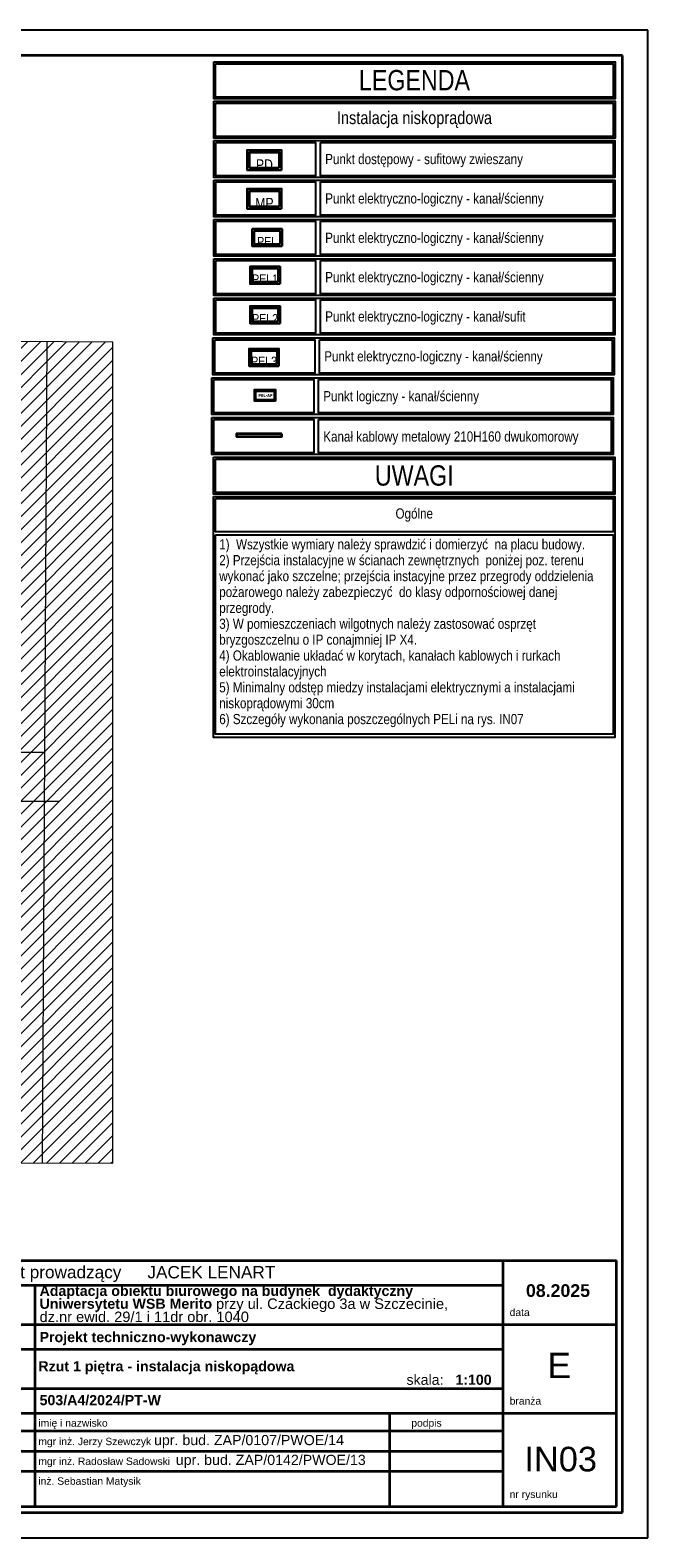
# Model space of a CAD drawing. Header units: millimetres. Extents: x 82175 to 237000, y 24756 to 471700.
# Tile 137 of 256: x 125004 to 137175, y 298692 to 328392. Entities that reach past the tile are written whole.
import ezdxf

# ---------------------------------------------------------------- set-up
doc = ezdxf.new("R2010")
doc.units = ezdxf.units.MM
for name, color, linetype, lineweight in [('!! kanał podpoaraperowy z gniazdami', 6, 'Continuous', 35), ('#EL-IT', 4, 'Continuous', 35), ('arch tabela_Nr_Pióra__100', 7, 'Continuous', 20), ('CP_FRREF', 251, 'Continuous', 35), ('gniazdo', 1, 'Continuous', 30), ('\xa0♦EL - Gniazda', 1, 'Continuous', 35), ('\xa0♦IT - PEL', 8, 'Continuous', 35), ('\xa0♦IT_Opis', 7, 'Continuous', 20)]:
    doc.layers.add(name, color=color, linetype=linetype, lineweight=lineweight)
for name, color, linetype in [('#EL - PELAP', 196, 'Continuous'), ('#EL - Teletechnika', 3, 'Continuous'), ('2D - Ogólne', 8, 'Continuous'), ('arch - tabela2', 7, 'Continuous'), ('CP_LINENORM', 253, 'Continuous'), ('stokrotka opisy', 8, 'Continuous')]:
    doc.layers.add(name, color=color, linetype=linetype)
doc.layers.get('gniazdo').off()
doc.styles.add('GENERATED_STYLE_1', font='ARIALN.TTF')
doc.styles.get("Standard").update_dxf_attribs({"font": 'arial.ttf'})
doc.styles.add('STYL_AUTOMATYCZNY_1', font='arial.ttf')
doc.styles.add('STYL_AUTOMATYCZNY_2', font='arial.ttf')

# ---------------------------------------------------------------- blocks, each defined once
blk = doc.blocks.new('pd')
at = {"layer": '#EL - Teletechnika', "color": 1, "lineweight": 30}
blk.add_lwpolyline([(340, 0), (-340, 0), (-340, 394), (340, 394)], close=True, dxfattribs=at)
at = {"layer": '#EL - Teletechnika', "color": 7, "lineweight": 30}
blk.add_lwpolyline([(294, 46), (-294, 46), (-294, 349), (294, 349)], close=True, dxfattribs=at)
at = {"layer": '#EL - Teletechnika', "color": 1, "insert": (0, 108), "char_height": 24.05, "attachment_point": 5, "line_spacing_factor": 0.4}
blk.add_mtext('\\fArial Narrow|b0|i0;{\\H8.7679950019x;\\A1;PD}\\A1;\\fTahoma|b1|i0|c238;\\P', dxfattribs=at)
blk = doc.blocks.new('MP')
at = {"layer": '#EL - Teletechnika', "color": 1, "lineweight": 30}
blk.add_lwpolyline([(229988, 3580), (229400, 3580), (229400, 3921), (229988, 3921)], close=True, dxfattribs=at)
at = {"layer": '#EL - Teletechnika', "color": 7, "lineweight": 30}
blk.add_lwpolyline([(229949, 3619), (229439, 3619), (229439, 3882), (229949, 3882)], close=True, dxfattribs=at)
at = {"layer": '#EL - Teletechnika', "color": 1, "insert": (229694, 3674), "char_height": 20.79, "attachment_point": 5, "line_spacing_factor": 0.4}
blk.add_mtext('\\fArial Narrow|b0|i0;{\\H8.7679950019x;\\A1;MP}\\A1;\\fTahoma|b1|i0|c238;\\P', dxfattribs=at)
blk = doc.blocks.new('PEL2')
at = {"layer": '#EL - Teletechnika', "color": 1, "lineweight": 30}
blk.add_lwpolyline([(-17799.592, 399.8), (-17800.18, 399.8), (-17800.18, 400.141), (-17799.592, 400.141)], close=True, dxfattribs=at)
at = {"layer": '#EL - Teletechnika', "color": 7, "lineweight": 30}
blk.add_lwpolyline([(-17799.631, 399.839), (-17800.141, 399.839), (-17800.141, 400.102), (-17799.631, 400.102)], close=True, dxfattribs=at)
at = {"layer": '#EL - Teletechnika', "color": 1, "insert": (-17799.886, 399.894), "char_height": 0.02079, "attachment_point": 5, "line_spacing_factor": 0.4}
blk.add_mtext('\\fArial Narrow|b0|i0;{\\H8.7679950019x;\\A1;PEL}\\A1;\\fTahoma|b1|i0|c238;\\P', dxfattribs=at)
blk = doc.blocks.new('sdf')
at = {"layer": '#EL - Teletechnika', "color": 1, "lineweight": 30}
blk.add_lwpolyline([(294, 0), (-294, 0), (-294, 341), (294, 341)], close=True, dxfattribs=at)
at = {"layer": '#EL - Teletechnika', "color": 7, "lineweight": 30}
blk.add_lwpolyline([(255, 39), (-255, 39), (-255, 302), (255, 302)], close=True, dxfattribs=at)
at = {"layer": '#EL - Teletechnika', "color": 1, "insert": (0, 94), "char_height": 20.79, "attachment_point": 5, "line_spacing_factor": 0.4}
blk.add_mtext('\\fArial Narrow|b0|i0;{\\H8.7679950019x;\\A1;PEL1}\\A1;\\fTahoma|b1|i0|c238;\\P', dxfattribs=at)
blk = doc.blocks.new('dws')
at = {"layer": '#EL - Teletechnika', "color": 1, "lineweight": 30}
blk.add_lwpolyline([(294, 0), (-294, 0), (-294, 341), (294, 341)], close=True, dxfattribs=at)
at = {"layer": '#EL - Teletechnika', "color": 7, "lineweight": 30}
blk.add_lwpolyline([(255, 39), (-255, 39), (-255, 302), (255, 302)], close=True, dxfattribs=at)
at = {"layer": '#EL - Teletechnika', "color": 1, "insert": (0, 94), "char_height": 20.79, "attachment_point": 5, "line_spacing_factor": 0.4}
blk.add_mtext('\\fArial Narrow|b0|i0;{\\H8.7679950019x;\\A1;PEL2}\\A1;\\fTahoma|b1|i0|c238;\\P', dxfattribs=at)
blk = doc.blocks.new('pel3')
at = {"layer": '#EL - Teletechnika', "color": 1, "lineweight": 30}
blk.add_lwpolyline([(294, 0), (-294, 0), (-294, 341), (294, 341)], close=True, dxfattribs=at)
at = {"layer": '#EL - Teletechnika', "color": 7, "lineweight": 30}
blk.add_lwpolyline([(255, 39), (-255, 39), (-255, 302), (255, 302)], close=True, dxfattribs=at)
at = {"layer": '#EL - Teletechnika', "color": 1, "insert": (0, 94), "char_height": 20.79, "attachment_point": 5, "line_spacing_factor": 0.4}
blk.add_mtext('\\fArial Narrow|b0|i0;{\\H8.7679950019x;\\A1;PEL3}\\A1;\\fTahoma|b1|i0|c238;\\P', dxfattribs=at)
blk = doc.blocks.new('16C009C')
blk.add_lwpolyline([(-40, -171), (-404, -171), (-404, 0), (-40, 0)], close=True)
at = {"insert": (-73, -87), "char_height": 60, "width": 184.87, "attachment_point": 6}
blk.add_mtext('\\fTahoma|b1|i0|c238;\\A1;PEL-AP', dxfattribs=at)
blk = doc.blocks.new('pel-ap')
at = {"layer": '#EL - PELAP', "color": 2}
blk.add_lwpolyline([(208, -209), (-210, -209), (-210, 15), (208, 15)], close=True, dxfattribs=at)
at = {"layer": '#EL - PELAP', "color": 2, "rotation": 359.9999999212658}
blk.add_blockref('16C009C', (221, -12), dxfattribs=at)

msp = doc.modelspace()

# ---------------------------------------------------------------- hatches: boundary and pattern name
at = {"linetype": 'Continuous', "lineweight": 15}
h = msp.add_hatch(dxfattribs=at)
h.set_pattern_fill('Bloczki_ceramiczne_0003', color=8, style=0, pattern_type=2)
h.set_pattern_definition([(45, (-135208.59, 595386.62), (-127.27922, 127.27922), [])])
h.paths.add_polyline_path([(123679, 322264), (123869, 306276), (124010, 306079), (126632, 306072), (126632, 322248)])

# ---------------------------------------------------------------- linework, layer by layer
at = {"layer": '!! kanał podpoaraperowy z gniazdami'}
msp.add_lwpolyline([(129964, 320439), (129069, 320439), (129069, 320389), (129964, 320389)], close=True, dxfattribs=at)
at = {"color": 7, "linetype": 'Continuous', "lineweight": 35}
for p, q in [((118554, 304153), (136554, 304153)), ((119330, 304153), (136286, 304153)), ((134326, 299308), (134326, 304153)), ((136554, 299308), (136554, 304153)), ((123400, 303669), (134326, 303669)), ((125103, 299308), (125103, 303669)), ((123400, 302893), (136554, 302893)), ((123400, 302409), (134326, 302409)), ((123400, 301634), (134326, 301634)), ((123400, 301149), (136554, 301149)), ((132088, 299308), (132088, 301149)), ((132088, 299308), (132088, 301149)), ((123400, 300799), (134326, 300799)), ((125103, 300799), (132120, 300799)), ((125103, 300799), (132088, 300799)), ((123400, 300402), (130384, 300402)), ((125103, 300402), (134326, 300402)), ((123400, 300004), (134326, 300004)), ((118554, 299308), (136554, 299308)), ((125103, 299308), (132120, 299308)), ((126995, 299308), (132623, 299308))]:
    msp.add_line(p, q, dxfattribs=at)
at = {"color": 7}
for points in [[(128622, 327767), (136529, 327767), (136529, 327041), (128622, 327041)], [(128657, 327730), (136494, 327730), (136494, 327074), (128657, 327074)], [(128622, 326992), (136529, 326992), (136529, 326265), (128622, 326265)], [(128657, 326955), (136494, 326955), (136494, 326299), (128657, 326299)], [(128620, 326216), (136527, 326216), (136527, 325489), (128620, 325489)], [(128661, 326179), (130629, 326179), (130629, 325523), (128661, 325523)], [(130723, 326179), (136492, 326179), (136492, 325523), (130723, 325523)], [(128620, 325440), (136527, 325440), (136527, 324714), (128620, 324714)], [(128661, 325404), (130629, 325404), (130629, 324747), (128661, 324747)], [(130723, 325404), (136492, 325404), (136492, 324747), (130723, 324747)], [(128620, 324665), (136527, 324665), (136527, 323939), (128620, 323939)], [(128661, 324629), (130629, 324629), (130629, 323972), (128661, 323972)], [(130723, 324629), (136492, 324629), (136492, 323972), (130723, 323972)], [(128620, 323890), (136527, 323890), (136527, 323164), (128620, 323164)], [(128661, 323853), (130629, 323853), (130629, 323197), (128661, 323197)], [(130723, 323853), (136492, 323853), (136492, 323197), (130723, 323197)], [(128620, 323115), (136527, 323115), (136527, 322389), (128620, 322389)], [(128661, 323078), (130629, 323078), (130629, 322422), (128661, 322422)], [(130723, 323078), (136492, 323078), (136492, 322422), (130723, 322422)], [(128601, 322330), (136508, 322330), (136508, 321604), (128601, 321604)], [(128642, 322293), (130611, 322293), (130611, 321637), (128642, 321637)], [(130704, 322293), (136473, 322293), (136473, 321637), (130704, 321637)], [(128582, 321545), (136489, 321545), (136489, 320819), (128582, 320819)], [(128623, 321508), (130592, 321508), (130592, 320852), (128623, 320852)], [(130685, 321508), (136454, 321508), (136454, 320852), (130685, 320852)], [(128582, 320761), (136489, 320761), (136489, 320034), (128582, 320034)], [(128623, 320724), (130592, 320724), (130592, 320067), (128623, 320067)], [(130685, 320724), (136454, 320724), (136454, 320067), (130685, 320067)], [(128619, 319980), (136526, 319980), (136526, 319254), (128619, 319254)], [(128619, 319980), (136526, 319980), (136526, 319254), (128619, 319254)], [(128654, 319943), (136491, 319943), (136491, 319287), (128654, 319287)], [(128619, 319205), (136526, 319205), (136526, 314461), (128619, 314461)], [(128654, 319168), (136491, 319168), (136491, 318512), (128654, 318512)], [(128654, 318450), (136491, 318450), (136491, 314523), (128654, 314523)]]:
    msp.add_lwpolyline(points, close=True, dxfattribs=at)
at = {"color": 8, "linetype": 'Continuous', "lineweight": 13, "ltscale": 100, "flags": 128}
msp.add_lwpolyline([(123679, 322264), (123869, 306276), (124010, 306079), (126632, 306072), (126632, 322248)], close=True, dxfattribs=at)
at = {"layer": '2D - Ogólne', "color": 8, "linetype": 'Continuous', "lineweight": 13, "ltscale": 100}
for p, q in [((125249, 306076), (125338, 322255)), ((125293, 314165), (123060, 314165))]:
    msp.add_line(p, q, dxfattribs=at)
at = {"layer": 'CP_FRREF'}
for p, q in [((136675, 327892), (83675, 327892)), ((136675, 299192), (136675, 327892)), ((83675, 299192), (136675, 299192))]:
    msp.add_line(p, q, dxfattribs=at)
at = {"layer": 'CP_LINENORM', "linetype": 'Continuous'}
for p, q in [((137175, 328392), (82175, 328392)), ((137175, 298692), (137175, 328392)), ((82175, 298692), (137175, 298692))]:
    msp.add_line(p, q, dxfattribs=at)
at = {"layer": '\xa0♦IT_Opis', "color": 6, "linetype": 'Continuous'}
msp.add_line((122452, 313201), (125575, 313201), dxfattribs=at)

# ---------------------------------------------------------------- block references
at = {"layer": '#EL-IT', "rotation": 360}
msp.add_blockref('pel-ap', (129632, 321295), dxfattribs=at)
at = {"xscale": 1000, "yscale": 1000, "zscale": 1000}
msp.add_blockref('PEL2', (17929559, -75666), dxfattribs=at)
at = {"layer": 'gniazdo', "xscale": 1.156525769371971, "yscale": 1.156525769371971, "zscale": 1.156525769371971, "rotation": 360}
msp.add_blockref('MP', (-136028, 320733), dxfattribs=at)
at = {"layer": '\xa0♦EL - Gniazda'}
for name, p in [('sdf', (129633, 323394)), ('dws', (129633, 322614)), ('pel3', (129613, 321774))]:
    msp.add_blockref(name, p, dxfattribs=at)
at = {"layer": '\xa0♦IT - PEL'}
msp.add_blockref('pd', (129619, 325634), dxfattribs=at)

# ---------------------------------------------------------------- texts
at = {"color": 7, "linetype": 'Continuous', "lineweight": 35}
for s, insert, char_height, attachment_point, style in [('\\A1;{\\pql;\\fArial|b0|i0|c238|p0;\\W1.000000;architekt prowadzący}', (123623, 303890), 242.24, 4, 'STYL_AUTOMATYCZNY_1'), ('\\A1;{\\pql;\\fArial|b0|i0|c238|p0;\\W1.000000;JACEK LENART}', (127315, 303923), 242.24, 4, 'STYL_AUTOMATYCZNY_1'), ('\\A1;{\\pql;\\fArial|b0|i0|c238|p0;\\W1.000000;data}', (134452, 303133), 145.34, 4, 'STYL_AUTOMATYCZNY_1'), ('\\A1;{\\pql;\\fArial|b0|i0|c238|p0;\\W1.000000;treść rysunku}', (123623, 302154), 145.34, 4, 'STYL_AUTOMATYCZNY_1'), ('\\pxql;\\fArial|b1|i0|c238|p0;\\A1;Rzut 1 piętra - instalacja niskopądowa', (125166, 302042), 200, 4, 'STYL_AUTOMATYCZNY_2'), ('\\pxql;\\fArial|b0|i0|c238|p0;\\A1;skala:   \\fArial|b1|i0|c238|p0;1:100', (132419, 301805), 200, 4, 'STYL_AUTOMATYCZNY_1'), ('\\A1;{\\pql;\\fArial|b0|i0|c238|p0;\\W1.000000;branża}', (134452, 301389), 145.34, 4, 'STYL_AUTOMATYCZNY_1'), ('\\pxql;mgr inż. Jerzy Szewczyk \\H1.3761001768x;upr. bud. ZAP/0107/PWOE/14', (125166, 300588), 145.34, 4, 'STYL_AUTOMATYCZNY_1'), ('\\A1;{\\pql;\\fArial|b0|i0|c238|p0;\\W1.000000;imię i nazwisko}', (125166, 300932), 145.34, 4, 'STYL_AUTOMATYCZNY_1'), ('\\A1;{\\pql;\\fArial|b0|i0|c238|p0;\\W1.000000;podpis}', (132514, 300933), 145.34, 4, 'STYL_AUTOMATYCZNY_1'), ('\\pxql;mgr inż. Radosław Sadowski  \\H1.3761001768x;upr. bud. ZAP/0142/PWOE/13', (125166, 300198), 145.34, 4, 'STYL_AUTOMATYCZNY_1'), ('\\pxqc;\\fArial|b0|i0|c238|p0;\\A1;IN03', (135458, 300240), 484.48, 5, 'STYL_AUTOMATYCZNY_1'), ('\\pxql;\\fArial|b0|i0|c238|p0;\\A1;inż. Sebastian Matysik', (125166, 299788), 145.34, 4, 'STYL_AUTOMATYCZNY_1'), ('\\A1;{\\pql;\\fArial|b0|i0|c238|p0;\\W1.000000;nr rysunku}', (134452, 299528), 145.34, 4, 'STYL_AUTOMATYCZNY_1')]:
    msp.add_mtext(s, dxfattribs=dict(at, insert=insert, char_height=char_height, attachment_point=attachment_point, style=style))
at = {"color": 7, "linetype": 'Continuous', "lineweight": 13, "insert": (125190, 303299), "char_height": 200, "width": 8787.67, "attachment_point": 4, "line_spacing_factor": 0.751632, "style": 'STYL_AUTOMATYCZNY_2'}
msp.add_mtext('\\A1;{\\pql;\\fArial|b1|i0|c238|p0;\\W1.000000;Adaptacja obiektu biurowego na budynek  dydaktyczny Uniwersytetu WSB Merito\\fArial|b0|i0|c238|p0;\\W1.000000; \\fArial|b0|i0|c238|p0;\\H1.029412x;\\W1.000000;przy ul. Czackiego 3a w Szczecinie,\\P\\pql;\\fArial|b0|i0|c238|p0;\\W1.000000;dz.nr ewid. 29/1 i 11dr obr. 1040}', dxfattribs=at)
at = {"color": 7, "linetype": 'Continuous', "lineweight": 13, "style": 'STYL_AUTOMATYCZNY_2'}
for s, insert, char_height, attachment_point in [('\\A1;{\\pqc;\\fArial|b1|i0|c238|p0;\\W1.000000;0\\fArial|b1|i0|c238|p0;\\W1.000000;8\\fArial|b1|i0|c238|p0;\\W1.000000;.2025}', (135404, 303561), 250, 5), ('\\A1;{\\pql;\\fArial|b1|i0|c238|p0;\\W1.000000;Projekt techniczn\\fArial|b1|i0|c238|p0;\\W1.000000;o-wykonawczy}', (125190, 302617), 200, 4), ('\\A1;{\\pql;\\fArial|b1|i0|c238|p0;\\W1.000000;503/A4/2024/PT\\fArial|b1|i0|c238|p0;\\W1.000000;-W}', (125190, 301402), 200, 4)]:
    msp.add_mtext(s, dxfattribs=dict(at, insert=insert, char_height=char_height, attachment_point=attachment_point))
at = {"layer": 'arch - tabela2', "color": 7, "linetype": 'Continuous', "insert": (128730, 318364), "char_height": 200, "width": 7749.28, "attachment_point": 1, "line_spacing_factor": 0.938717, "style": 'GENERATED_STYLE_1'}
msp.add_mtext('{\\fArial Narrow|b0|i0|c238;1)  Wszystkie wymiary należy sprawdzić i domierzyć  na placu budowy.\\P2) Przejścia instalacyjne w ścianach zewnętrznych  poniżej poz. terenu wykonać jako szczelne; przejścia instacyjne przez przegrody oddzielenia pożarowego należy zabezpieczyć  do klasy odpornościowej danej przegrody.\\P3) W pomieszczeniach wilgotnych należy zastosować osprzęt bryzgoszczelnu o IP conajmniej IP X4.\\P4) Okablowanie układać w korytach, kanałach kablowych i rurkach elektroinstalacyjnych\\P5) Minimalny odstęp miedzy instalacjami elektrycznymi a instalacjami niskoprądowymi 30cm\\P6) Szczegóły wykonania poszczególnych PELi na rys. IN07\\P\\P\\P}\\P', dxfattribs=at)
at = {"layer": 'arch tabela_Nr_Pióra__100', "linetype": 'Continuous', "insert": (135428, 302089), "char_height": 500, "attachment_point": 5}
msp.add_mtext('E', dxfattribs=at)
at = {"layer": 'stokrotka opisy', "color": 7, "style": 'GENERATED_STYLE_1'}
for s, insert, char_height, width, attachment_point in [('\\pxsm1.5;LEGENDA', (132576, 327404), 400, 1827.81, 5), ('\\pxsm1.5;Instalacja niskoprądowa', (132576, 326629), 250, 3431.28, 5), ('\\pxsm1.5;Punkt dostępowy - sufitowy zwieszany', (130817, 325953), 200, 4563.68, 1), ('\\pxsm1.5;Punkt elektryczno-logiczny - kanał\\C6;/ścienny', (130817, 325177), 200, 4563.68, 1), ('\\pxsm1.5;Punkt elektryczno-logiczny - kanał\\C6;/ścienny', (130817, 324402), 200, 4563.68, 1), ('\\pxsm1.5;Punkt elektryczno-logiczny - kanał\\C6;/ścienny', (130817, 323627), 200, 4563.68, 1), ('\\pxsm1.5;Punkt elektryczno-logiczny - kanał\\C6;/sufit', (130817, 322852), 200, 4563.68, 1), ('\\pxsm1.5;Punkt elektryczno-logiczny - kanał\\C6;/ścienny', (130798, 322067), 200, 4563.68, 1), ('\\pxsm1.5;Punkt logiczny - kanał\\C6;/ścienny', (130779, 321282), 200, 4563.68, 1), ('\\pxsm1.5;Kanał kablowy metalowy 210H160 dwukomorowy', (130779, 320487), 200, 5616.57, 1), ('\\pxsm1.5;UWAGI', (132572, 319617), 400, 1827.81, 5), ('\\pxsm1.5;Ogólne', (132572, 318840), 200, 7152.8, 5)]:
    msp.add_mtext(s, dxfattribs=dict(at, insert=insert, char_height=char_height, width=width, attachment_point=attachment_point))

doc.saveas('drawing.dxf')
